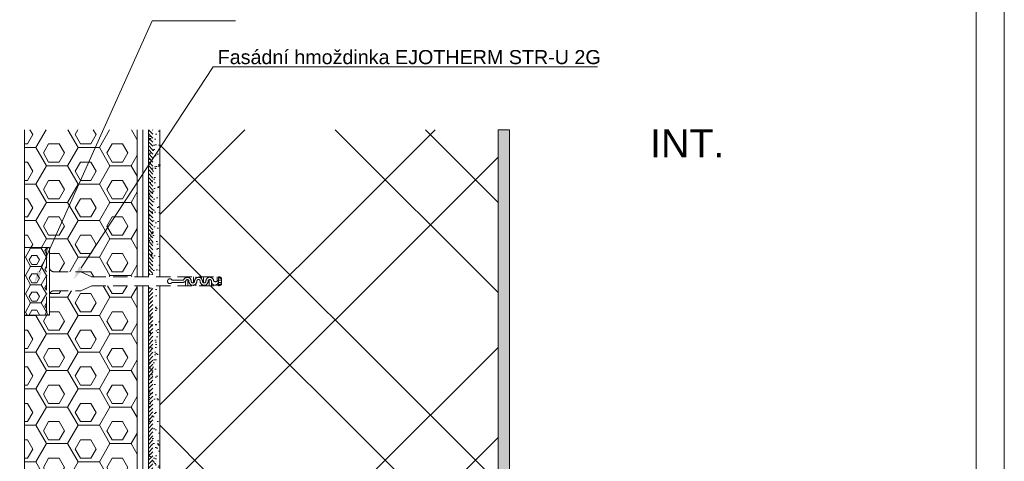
# Model space of a CAD drawing. Header units: millimetres. Extents: x -256498 to -248402, y 35117 to 38243.
# Tile 10 of 19: x -254318 to -253445, y 37069 to 37461. Entities that reach past the tile are written whole.
import ezdxf
from ezdxf.xclip import XClip

# ---------------------------------------------------------------- set-up
doc = ezdxf.new("R2010")
doc.units = ezdxf.units.MM
doc.header["$MEASUREMENT"] = 0
doc.header["$XCLIPFRAME"] = 0
doc.linetypes.add('DASHED', pattern=[19.05, 12.7, -6.35])
for name, color, linetype in [('POHLED ZÁPADNÍ_1__K EXPEDICI', 7, 'Continuous'), ('POHLED ZÁPADNÍ_1_DEK_Kotvení', 7, 'Continuous'), ('POHLED ZÁPADNÍ_1_DEK_KÓTY', 7, 'Continuous'), ('POHLED ZÁPADNÍ_1_DEK_Penetrace', 7, 'Continuous'), ('POHLED ZÁPADNÍ_1_DEK_POPIS', 7, 'Continuous'), ('POHLED ZÁPADNÍ_1_DEK_SLABA', 7, 'Continuous'), ('POHLED ZÁPADNÍ_1_DEK_Spojeni', 7, 'Continuous'), ('POHLED ZÁPADNÍ_1_DEK_ŠRAFY', 7, 'Continuous')]:
    doc.layers.add(name, color=color, linetype=linetype)
doc.styles.add('GENEROVANÝ_STYL_1', font='txt')
doc.linetypes.add('LEPENÍ', pattern='A,0,[2,Detail č.6 ŘEZ OKNEM - NADPRAŽÍ II_1.Shx,S=0.060476,R=0,X=0,Y=0],-7.62,0', length=7.62)
pattern_1 = [(225, (-230268.5072, 185795.7412), (-1.767766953, 1.767766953), [])]

# ---------------------------------------------------------------- blocks, each defined once
blk = doc.blocks.new('Kresba_1_1', base_point=(-257906.41, 35743.73))
at = {"layer": 'POHLED ZÁPADNÍ_1_DEK_KÓTY', "linetype": 'Continuous', "lineweight": 18}
for points in [[(-254298.79, 37236.38), (-254302.6, 37238.09), (-254305.81, 37225.83)], [(-254262.21, 37239.5), (-254265.7, 37241.79), (-254270.81, 37230.19)]]:
    blk.add_hatch(color=6, dxfattribs=at).paths.add_polyline_path(points)
at = {"layer": 'POHLED ZÁPADNÍ_1_DEK_Penetrace', "linetype": 'Continuous', "lineweight": 18}
h = blk.add_hatch(dxfattribs=at)
h.set_pattern_fill('ANSI31_0001', color=22, style=0, pattern_type=2)
h.set_pattern_definition([(315, (-406197.75, 13145.7786), (1.767766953, 1.767766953), [])])
h.paths.add_polyline_path([(-254204.21, 37363.3), (-254204.21, 37234.52), (-254200.21, 37234.52), (-254200.21, 37363.3)])
h = blk.add_hatch(dxfattribs=at)
h.set_pattern_fill('ANSI31_0001', color=22, style=0, pattern_type=2)
h.set_pattern_definition(pattern_1)
h.paths.add_polyline_path([(-254204.21, 37223.08), (-254204.21, 37143.47), (-254200.21, 37143.47), (-254200.21, 37223.08)])
h = blk.add_hatch(dxfattribs=at)
h.set_pattern_fill('ANSI31_0001', color=22, style=0, pattern_type=2)
h.set_pattern_definition(pattern_1)
h.paths.add_polyline_path([(-254204.21, 37143.47), (-254204.21, 36918.74), (-254077.14, 36918.74), (-254076.34, 36922.73), (-254200.21, 36922.74), (-254200.21, 37143.47)])
at = {"layer": 'POHLED ZÁPADNÍ_1_DEK_ŠRAFY', "linetype": 'Continuous', "lineweight": 18}
h = blk.add_hatch(dxfattribs=at)
h.set_pattern_fill('PUR_0001', color=3, style=0, pattern_type=2)
h.set_pattern_definition([(0, (-406195.875, -1133.26), (0, 16.2379762), [9.375, -18.75]), (120, (-406195.875, -1133.26), (14.0625, 8.1189881), [9.375, -18.75]), (60, (-406186.5, -1133.26), (-14.0625, 8.1189881), [9.375, -18.75]), (0, (-406197.75, -1136.515), (28.125, 16.2379762), [18.75, -37.5]), (120, (-406197.75, -1136.515), (-28.125, 16.2379764), [18.75, -37.5]), (60, (-406197.75, -1136.515), (6e-08, 32.4759526), [0, -37.5, 18.75, 0, 0, 0])])
h.paths.add_polyline_path([(-254314.21, 37363.3), (-254314.21, 37258.74), (-254292.06, 37258.74), (-254292.06, 37241.11, 0.407963), (-254288.05, 37237.19), (-254264.03, 37237.19), (-254254.58, 37232.77), (-254214.21, 37232.77), (-254214.21, 37363.3)])
h = blk.add_hatch(dxfattribs=at)
h.set_pattern_fill('AR_SAND_0001', color=3, style=0, pattern_type=2)
h.set_pattern_definition([(322.5, (-400143.2906, 61048.046), (0.3149668, 9.63411885), [0, -7.6, 0, -8.5, 0, -8.125]), (352.5, (-400143.29, 61048.046), (-8.8488835, 14.1107303), [0, -4.1, 0, -6.85, 0, -2.625]), (32.5, (-400149.4406, 61048.046), (-15.5707093, 0.02829527), [0, -2.5, 0, -9, 0, -11.75]), (42.5, (-400149.44, 61048.046), (-15.030633, 4.3883778), [0, -1.25, 0, -5.9, 0, -6.75])])
h.paths.add_polyline_path([(-254204.21, 37363.3), (-254204.21, 37234.52), (-254194.21, 37234.52), (-254194.21, 37363.3)])
h = blk.add_hatch(dxfattribs=at)
h.set_pattern_fill('ZDIVO2_0001', color=3, style=0, pattern_type=2)
h.set_pattern_definition([(45, (-406197.75, -1136.51), (-124.4508, 124.4508), []), (45, (-406117.75, -1136.51), (-124.4508, 124.4508), []), (135, (-406197.75, -1136.51), (124.4508, 124.4508), []), (135, (-406117.75, -1136.51), (124.4508, 124.4508), [])])
h.paths.add_polyline_path([(-253894.21, 37363.3), (-254194.21, 37363.3), (-254194.21, 37232.78), (-254142.06, 37232.78, -0.146838), (-254139.56, 37231.78), (-254139.56, 37225.78, -0.146839), (-254142.06, 37224.78), (-254194.21, 37224.78), (-254194.21, 36928.74), (-253994.74, 36928.74), (-253994.71, 36928.77), (-253994.71, 36930.49), (-253995.14, 36930.63), (-253994.71, 36930.92), (-253994.71, 36932.64), (-253995.14, 36932.78), (-253994.71, 36933.07), (-253994.71, 36934.79), (-253995.14, 36934.93), (-253994.71, 36935.22), (-253994.71, 36936.94), (-253995.14, 36937.08), (-253994.71, 36937.37), (-253994.71, 36939.09), (-253995.14, 36939.23), (-253994.71, 36939.52), (-253994.71, 36941.25), (-253995.14, 36941.38), (-253994.71, 36941.68), (-253994.71, 36943.4), (-253995.14, 36943.54), (-253994.71, 36943.83), (-253994.71, 36945.55), (-253995.14, 36945.69), (-253994.71, 36945.98), (-253994.71, 36947.7), (-253995.14, 36947.84), (-253994.71, 36948.13), (-253994.71, 36949.85), (-253995.14, 36949.99), (-253994.71, 36950.28), (-253994.71, 36952), (-253995.14, 36952.14), (-253994.71, 36952.43), (-253994.71, 36954.15), (-253995.14, 36954.29), (-253994.71, 36954.59), (-253994.71, 36956.31), (-253995.14, 36956.45), (-253994.71, 36956.74), (-253994.71, 36957.34), (-253994.59, 36958.48), (-253995.02, 36958.62), (-253994.59, 36958.91), (-253994.55, 36958.92), (-253994.37, 36960.67), (-253994.8, 36960.81), (-253994.37, 36961.1), (-253994.33, 36961.11), (-253994.15, 36962.86), (-253994.58, 36963), (-253994.15, 36963.29), (-253994.11, 36963.3), (-253993.93, 36965.09, -0.904988), (-253992.04, 36965.09), (-253991.9, 36963.69), (-253991.86, 36963.69), (-253991.42, 36963.55), (-253991.86, 36963.26), (-253991.69, 36961.57), (-253991.64, 36961.58), (-253991.21, 36961.44), (-253991.64, 36961.15), (-253991.47, 36959.46), (-253991.43, 36959.47), (-253991, 36959.33), (-253991.43, 36959.04), (-253991.26, 36957.34), (-253990.83, 36957.2), (-253991.26, 36956.91), (-253991.26, 36955.19), (-253990.83, 36955.05), (-253991.26, 36954.76), (-253991.26, 36953.04), (-253990.83, 36952.9), (-253991.26, 36952.61), (-253991.26, 36950.89), (-253990.83, 36950.75), (-253991.26, 36950.46), (-253991.26, 36948.74), (-253990.83, 36948.6), (-253991.26, 36948.31), (-253991.26, 36946.59), (-253990.83, 36946.45), (-253991.26, 36946.16), (-253991.26, 36944.43), (-253990.83, 36944.3), (-253991.26, 36944), (-253991.26, 36942.28), (-253990.83, 36942.14), (-253991.26, 36941.85), (-253991.26, 36940.13), (-253990.83, 36939.99), (-253991.26, 36939.7), (-253991.26, 36937.98), (-253990.83, 36937.84), (-253991.26, 36937.55), (-253991.26, 36935.83), (-253990.83, 36935.69), (-253991.26, 36935.4), (-253991.26, 36933.68), (-253990.83, 36933.54), (-253991.26, 36933.25), (-253991.26, 36931.53), (-253990.83, 36931.39), (-253991.26, 36931.09), (-253991.26, 36929.37), (-253990.83, 36929.23), (-253991.26, 36928.94), (-253991.26, 36928.74), (-253894.22, 36928.74)])
h = blk.add_hatch(dxfattribs=at)
h.set_pattern_fill('AR_SAND_0001', color=3, style=0, pattern_type=2)
h.set_pattern_definition([(232.5, (-406197.75, -5897.2795), (-9.63411885, 0.3149668), [0, -7.6, 0, -8.5, 0, -8.125]), (262.5, (-406197.75, -5897.28), (14.1107303, 8.8488835), [0, -4.1, 0, -6.85, 0, -2.625]), (302.5, (-406197.75, -5891.1295), (0.02829527, 15.5707093), [0, -2.5, 0, -9, 0, -11.75]), (312.5, (-406197.75, -5891.13), (4.3883778, 15.030633), [0, -1.25, 0, -5.9, 0, -6.75])])
h.paths.add_polyline_path([(-254112.24, 36915.57), (-254122.21, 36915.57), (-254122.21, 36901.89), (-254120.71, 36901.89), (-254115.47, 36902.66), (-254115.37, 36902.77), (-254115.28, 36902.84), (-254115.18, 36902.88), (-254115.08, 36902.87), (-254114.99, 36902.83), (-254114.91, 36902.75), (-254114.84, 36902.63), (-254114.79, 36902.48), (-254114.76, 36902.3), (-254114.74, 36902.11), (-254114.74, 36901.9), (-254114.76, 36901.69), (-254114.8, 36901.49), (-254114.86, 36901.3), (-254114.93, 36901.12), (-254115.02, 36900.97), (-254115.11, 36900.85), (-254115.2, 36900.77), (-254115.3, 36900.73), (-254115.35, 36900.72), (-254115.46, 36900.75), (-254115.58, 36900.83), (-254115.65, 36900.94), (-254115.7, 36901.09, 0.076507), (-254117.35, 36901.33, 0.007732), (-254117.52, 36901.32), (-254117.58, 36901.22), (-254117.63, 36901.32), (-254117.72, 36901.31, 0.095257), (-254119.72, 36900.77), (-254119.72, 36894.89), (-254116.83, 36894.89), (-254116.31, 36895.24, -0.343903), (-254115.94, 36895.26), (-254114.84, 36894.48, -0.243971), (-254114.72, 36894.24), (-254114.72, 36894.19, -0.414214), (-254115.02, 36893.89), (-253884.21, 36893.89), (-253884.21, 37363.1), (-253894.21, 37363.1), (-253894.21, 36928.74), (-253894.22, 36928.74), (-253894.22, 36918.73), (-254077.11, 36918.74), (-254077.11, 36915.56)])
h = blk.add_hatch(dxfattribs=at)
h.set_pattern_fill('PUR_0001', color=3, style=0, pattern_type=2)
h.set_pattern_definition([(0, (-406196.8125, -1134.8875), (0, 8.11898813), [4.6875, -9.375]), (120, (-406196.8125, -1134.8875), (7.03124997, 4.05949406), [4.6875, -9.375]), (60, (-406192.125, -1134.8875), (-7.03124997, 4.05949406), [4.6875, -9.375]), (0, (-406197.75, -1136.515), (14.0625, 8.11898813), [9.375, -18.75]), (120, (-406197.75, -1136.515), (-14.06249997, 8.11898818), [9.375, -18.75]), (60, (-406197.75, -1136.515), (3e-08, 16.2379763), [0, -18.75, 9.375, 0, 0, 0])])
h.paths.add_polyline_path([(-254314.21, 37198.75), (-254293.06, 37198.74, -0.414194), (-254294.06, 37199.74), (-254294.48, 37203.13, -0.031099), (-254294.56, 37204.37), (-254294.56, 37253.12, -0.031099), (-254294.48, 37254.36), (-254294.06, 37257.74, -0.414214), (-254293.06, 37258.74), (-254314.21, 37258.74)])
h = blk.add_hatch(dxfattribs=at)
h.set_pattern_fill('PUR_0001', color=3, style=0, pattern_type=2)
h.set_pattern_definition([(0, (-406195.875, -5894.024), (0, 16.2379762), [9.375, -18.75]), (120, (-406195.875, -5894.024), (14.0625, 8.1189881), [9.375, -18.75]), (60, (-406186.5, -5894.024), (-14.0625, 8.1189881), [9.375, -18.75]), (0, (-406197.75, -5897.28), (28.125, 16.2379762), [18.75, -37.5]), (120, (-406197.75, -5897.28), (-28.125, 16.2379764), [18.75, -37.5]), (60, (-406197.75, -5897.28), (6e-08, 32.4759526), [0, -37.5, 18.75, 0, 0, 0])])
h.paths.add_polyline_path([(-254314.21, 37198.75), (-254314.21, 37058.19), (-254214.21, 37058.19), (-254214.21, 37224.78), (-254254.56, 37224.78), (-254264.14, 37220.3), (-254288.05, 37220.3, 0.407963), (-254292.06, 37216.37), (-254292.06, 37198.74)])
h = blk.add_hatch(dxfattribs=at)
h.set_pattern_fill('AR_SAND_0001', color=3, style=0, pattern_type=2)
h.set_pattern_definition([(232.5, (-406197.75, 13145.779), (-9.63411885, 0.3149668), [0, -7.6, 0, -8.5, 0, -8.125]), (262.5, (-406197.75, 13145.779), (14.1107303, 8.8488835), [0, -4.1, 0, -6.85, 0, -2.625]), (302.5, (-406197.75, 13151.929), (0.02829527, 15.5707093), [0, -2.5, 0, -9, 0, -11.75]), (312.5, (-406197.75, 13151.929), (4.3883778, 15.030633), [0, -1.25, 0, -5.9, 0, -6.75])])
h.paths.add_polyline_path([(-254194.21, 37058.19), (-254194.21, 37223.08), (-254204.21, 37223.08), (-254204.21, 37058.19)])
at = {"layer": 'POHLED ZÁPADNÍ_1__K EXPEDICI', "color": 3, "linetype": 'Continuous', "lineweight": 18, "flags": 128}
blk.add_lwpolyline([(-254930.34, 37770.73), (-253445.34, 37770.73), (-253445.34, 35670.73), (-254930.34, 35670.73)], close=True, dxfattribs=at)
at = {"layer": 'POHLED ZÁPADNÍ_1_DEK_Kotvení', "color": 41, "linetype": 'DASHED', "lineweight": 18}
for p, q in [((-254294.56, 37253.12), (-254294.56, 37204.37)), ((-254294.06, 37257.74), (-254294.48, 37254.36)), ((-254292.06, 37257.74), (-254292.06, 37199.74)), ((-254288.05, 37237.19), (-254264.03, 37237.19)), ((-254264.14, 37237.24), (-254254.56, 37232.76)), ((-254254.58, 37232.77), (-254142.06, 37232.78)), ((-254173.77, 37229.78), (-254183.29, 37229.78)), ((-254173.92, 37227.78), (-254183.29, 37227.78)), ((-254171.29, 37231.86), (-254171.29, 37232.78)), ((-254171.29, 37224.78), (-254171.29, 37228.94)), ((-254169.29, 37232.22), (-254169.29, 37232.78)), ((-254169.29, 37224.78), (-254169.29, 37230.18)), ((-254164.29, 37227.38), (-254164.29, 37232.78)), ((-254162.29, 37231.28), (-254162.29, 37232.78)), ((-254157.29, 37231.18), (-254157.29, 37232.78)), ((-254155.29, 37227.35), (-254155.29, 37232.78)), ((-254150.29, 37232.25), (-254150.29, 37232.78)), ((-254150.29, 37224.78), (-254150.29, 37230.21)), ((-254148.29, 37231.92), (-254148.29, 37232.78)), ((-254148.29, 37224.78), (-254148.29, 37227.55)), ((-254143.29, 37228.7), (-254143.29, 37232.78)), ((-254139.56, 37227.78), (-254142.34, 37227.78)), ((-254139.56, 37229.78), (-254142.16, 37229.78)), ((-254142.06, 37224.78), (-254142.06, 37232.78)), ((-254142.06, 37227.1), (-254142.06, 37230.55)), ((-254142.06, 37227.1), (-254142.06, 37230.55)), ((-254139.56, 37225.78), (-254139.56, 37231.78)), ((-254288.05, 37220.3), (-254264.14, 37220.3)), ((-254264.14, 37220.3), (-254254.56, 37224.78)), ((-254254.56, 37224.78), (-254142.06, 37224.78)), ((-254164.34, 37224.93), (-254164.33, 37224.94)), ((-254164.33, 37224.94), (-254164.34, 37224.93)), ((-254164.34, 37224.93), (-254164.33, 37224.93)), ((-254164.33, 37224.93), (-254164.34, 37224.93)), ((-254164.34, 37224.93), (-254164.34, 37224.93)), ((-254164.34, 37224.92), (-254164.3, 37224.92)), ((-254164.34, 37224.89), (-254164.3, 37224.89)), ((-254164.3, 37224.86), (-254164.34, 37224.86)), ((-254164.3, 37224.83), (-254164.34, 37224.83)), ((-254164.34, 37224.83), (-254164.3, 37224.82)), ((-254164.34, 37224.83), (-254164.34, 37224.82)), ((-254164.3, 37224.81), (-254164.34, 37224.81)), ((-254164.34, 37224.81), (-254164.34, 37224.8)), ((-254164.34, 37224.8), (-254164.3, 37224.8)), ((-254164.33, 37224.79), (-254164.34, 37224.79)), ((-254164.34, 37224.79), (-254164.34, 37224.78)), ((-254164.34, 37224.78), (-254164.3, 37224.78)), ((-254164.33, 37224.92), (-254164.33, 37224.92)), ((-254164.3, 37224.92), (-254164.32, 37224.92)), ((-254164.32, 37224.91), (-254164.32, 37224.9)), ((-254164.32, 37224.91), (-254164.3, 37224.91)), ((-254164.32, 37224.9), (-254164.3, 37224.9)), ((-254164.32, 37224.89), (-254164.32, 37224.88)), ((-254164.31, 37224.87), (-254164.32, 37224.87)), ((-254164.32, 37224.87), (-254164.3, 37224.86)), ((-254164.32, 37224.87), (-254164.32, 37224.86)), ((-254164.32, 37224.86), (-254164.32, 37224.85)), ((-254164.32, 37224.85), (-254164.3, 37224.85)), ((-254164.32, 37224.81), (-254164.32, 37224.8)), ((-254164.31, 37224.87), (-254164.31, 37224.86)), ((-254164.3, 37224.79), (-254164.31, 37224.79)), ((-254164.3, 37224.91), (-254164.3, 37224.9)), ((-254164.3, 37224.87), (-254164.3, 37224.86)), ((-254164.3, 37224.85), (-254164.3, 37224.86)), ((-254164.3, 37224.82), (-254164.3, 37224.83)), ((-254164.3, 37224.78), (-254164.3, 37224.79)), ((-254164.29, 37224.78), (-254164.29, 37225.32)), ((-254162.29, 37224.78), (-254162.29, 37226.38)), ((-254157.29, 37224.78), (-254157.29, 37226.28)), ((-254155.29, 37224.78), (-254155.29, 37225.31)), ((-254143.29, 37224.78), (-254143.29, 37226.03)), ((-254294.06, 37199.74), (-254294.48, 37203.13))]:
    blk.add_line(p, q, dxfattribs=at)
blk.add_circle((-254164.34, 37224.93), 0.005, dxfattribs=at)
for centre, radius, start, end in [((-254284.56, 37253.12), 10, 172.87498, 180), ((-254293.06, 37257.74), 1, 0, 180), ((-254288.05, 37241.2), 4.01, 178.77454, 270), ((-254185.16, 37228.78), 2.12, 28.08312, 331.91688), ((-254173.68, 37230.81), 3.03, 265.53255, 334.85278), ((-254173.68, 37230.81), 1.03, 265.53255, 334.85278), ((-254169.72, 37228.87), 3.38, 357.87335, 153.64098), ((-254169.72, 37228.87), 1.38, 357.89303, 151.85068), ((-254164.84, 37228.78), 3.5, 180, 0), ((-254164.84, 37228.78), 3.5, 180, 0), ((-254164.84, 37228.78), 3.5, 180, 0), ((-254164.84, 37228.78), 1.5, 180, 0), ((-254159.84, 37228.78), 3.5, 0, 180), ((-254159.84, 37228.78), 1.5, 0, 180), ((-254154.84, 37228.78), 3.5, 180, 0), ((-254154.84, 37228.78), 1.5, 180, 0), ((-254149.84, 37228.78), 3.5, 0, 180), ((-254149.84, 37228.78), 1.5, 0, 180), ((-254145.34, 37228.28), 3.04, 170.58956, 350.49814), ((-254144.75, 37231.38), 3.04, 238.49046, 328.4012), ((-254142.48, 37228.12), 4.68, 51.49106, 84.90506), ((-254141.71, 37229.04), 2.76, 39.0445, 97.35261), ((-254141.71, 37228.52), 2.76, 262.64717, 320.9555), ((-254288.05, 37216.29), 4.01, 90, 181.22546), ((-254142.48, 37229.45), 4.68, 275.09477, 308.50894), ((-254284.56, 37204.37), 10, 180, 187.12502), ((-254293.06, 37199.74), 1, 180, 0)]:
    blk.add_arc(centre, radius, start, end, dxfattribs=at)
at = {"layer": 'POHLED ZÁPADNÍ_1_DEK_KÓTY', "color": 6, "linetype": 'Continuous', "lineweight": 18}
for p, q in [((-254300.7, 37237.23), (-254200.81, 37459.83)), ((-254200.81, 37459.83), (-254198.81, 37459.83)), ((-254198.81, 37459.83), (-254127.17, 37459.83)), ((-254263.96, 37240.64), (-254146.81, 37419.19)), ((-254146.81, 37419.19), (-254144.81, 37419.19)), ((-254144.81, 37419.19), (-253805.97, 37419.19))]:
    blk.add_line(p, q, dxfattribs=at)
at = {"layer": 'POHLED ZÁPADNÍ_1_DEK_POPIS', "color": 6, "linetype": 'Continuous', "lineweight": 18, "flags": 128}
blk.add_lwpolyline([(-254905.34, 37745.73), (-253470.34, 37745.73), (-253470.34, 35695.73), (-254905.34, 35695.73)], close=True, dxfattribs=at)
at = {"layer": 'POHLED ZÁPADNÍ_1_DEK_SLABA', "color": 153, "linetype": 'Continuous', "lineweight": 18}
for p, q in [((-254314.21, 36873.12), (-254314.21, 37363.3)), ((-254214.21, 37363.3), (-254214.21, 37232.77)), ((-254204.21, 37363.3), (-254204.21, 37232.77)), ((-254194.21, 37363.3), (-254194.21, 37232.78)), ((-253894.22, 36918.73), (-253894.21, 37363.1)), ((-253894.21, 36928.74), (-253894.21, 37363.3)), ((-253884.21, 36928.74), (-253884.21, 37363.3)), ((-253884.21, 36890.58), (-253884.21, 37363.1)), ((-254214.21, 37224.78), (-254214.21, 36902.32)), ((-254204.21, 36918.74), (-254204.21, 37224.78)), ((-254194.21, 37224.78), (-254194.21, 36928.74))]:
    blk.add_line(p, q, dxfattribs=at)
at = {"layer": 'POHLED ZÁPADNÍ_1_DEK_Spojeni', "color": 6, "linetype": 'LEPENÍ', "lineweight": 18}
for p, q in [((-254209.21, 37232.77), (-254209.21, 37363.3)), ((-254209.19, 36902.32), (-254209.21, 37224.78))]:
    blk.add_line(p, q, dxfattribs=at)
at = {"layer": 'POHLED ZÁPADNÍ_1_DEK_ŠRAFY', "color": 3, "linetype": 'Continuous', "lineweight": 18}
for p, q in [((-253894.21, 37363.1), (-253884.21, 37363.1)), ((-254292.06, 37258.74), (-254314.21, 37258.74)), ((-254292.06, 37258.74), (-254292.06, 37198.74)), ((-254292.06, 37198.74), (-254314.2, 37198.75))]:
    blk.add_line(p, q, dxfattribs=at)
at = {"layer": 'POHLED ZÁPADNÍ_1_DEK_KÓTY', "color": 6, "linetype": 'Continuous', "lineweight": 18, "style": 'GENEROVANÝ_STYL_1'}
for s, insert, char_height, attachment_point in [('\\A1;{\\pql;\\fArial|b0|i0|c238|p38;Fasádní hmoždinka EJOTHERM STR-U 2G}', (-254142.81, 37433.98), 12.5, 1), ('\\A1;{\\pql;\\fArial|b0|i0|c238|p38;INT.}', (-253759.47, 37338.72), 25, 7)]:
    blk.add_mtext(s, dxfattribs=dict(at, insert=insert, char_height=char_height, attachment_point=attachment_point))

msp = doc.modelspace()

# ---------------------------------------------------------------- block references
at = {"color": 9, "linetype": 'Continuous', "lineweight": 13}
ref = msp.add_blockref('Kresba_1_1', (-257906.41, 35743.73), dxfattribs=at)
XClip(ref).set_block_clipping_path([(-256498.2316725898, 35117.4811070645), (-250393.4922061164, 38243.016752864)])

doc.saveas('drawing.dxf')
